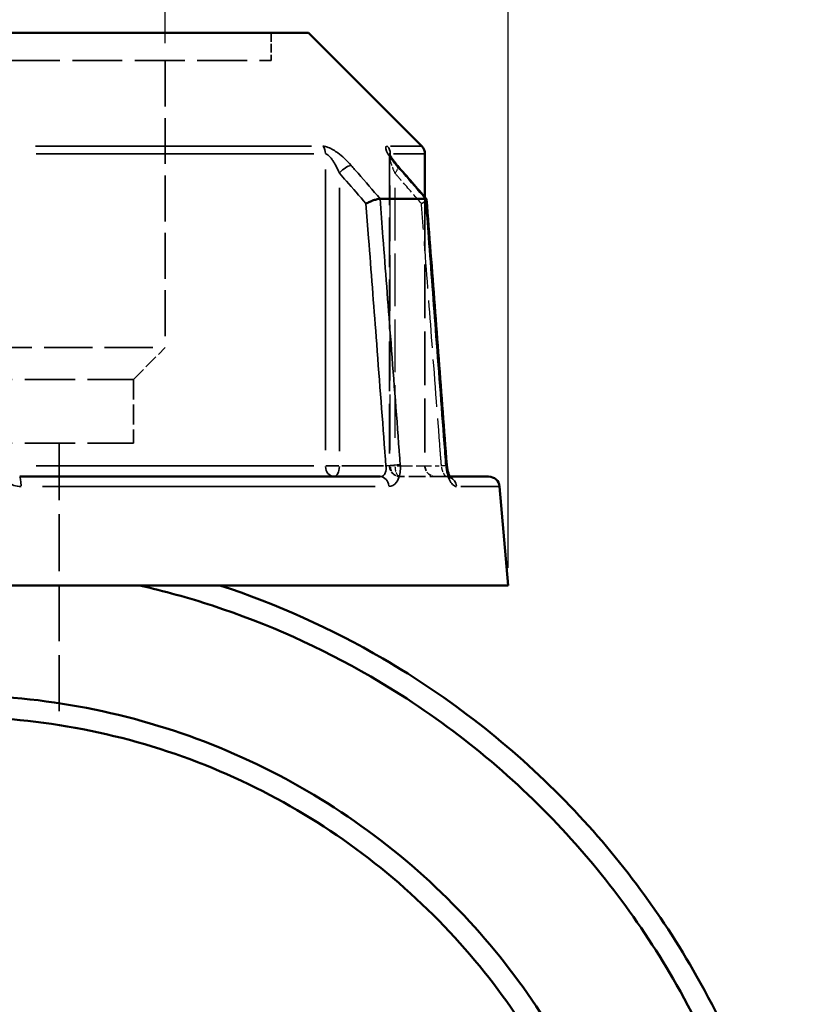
# Model space of a CAD drawing. Header units: millimetres. Extents: x 0 to 898, y 0 to 850.
# Tile 6 of 12: x 421 to 493, y 354 to 444. Entities that reach past the tile are written whole.
import ezdxf

# ---------------------------------------------------------------- set-up
doc = ezdxf.new("R2010")
doc.units = ezdxf.units.MM
doc.linetypes.add('DASHED', pattern=[0.2067, 0.1654, -0.0413])
for name, color, linetype, lineweight in [('Dimension (ANSI)', 7, 'Continuous', 25), ('Hidden (ANSI)', 7, 'DASHED', 35), ('Hidden Narrow (ANSI)', 7, 'DASHED', 25), ('Visible (ANSI)', 7, 'Continuous', 50), ('Visible Narrow (ANSI)', 7, 'Continuous', 35)]:
    doc.layers.add(name, color=color, linetype=linetype, lineweight=lineweight)
doc.styles.add('Note Text (ANSI)', font='tahoma.ttf')
doc.dimstyles.new('Default - mm (ANSI)', dxfattribs={"dimtxt": 3.048, "dimasz": 2.5, "dimexe": 3.175, "dimexo": 1.6002, "dimgap": 0.8, "dimtad": 0, "dimtoh": 1, "dimrnd": 1e-08, "dimzin": 4, "dimdsep": 46, "dimtxsty": 'Note Text (ANSI)', "dimcen": 0.09, "dimdle": 10, "dimclrd": 256, "dimclre": 256, "dimclrt": 256, "dimadec": 1, "dimazin": 1, "dimtfac": 1, "dimtofl": 0, "dimtmove": 0, "dimatfit": 3, "dimfxl": 1, "dimtolj": 1, "dimtzin": 4, "dimlwd": -1, "dimlwe": -1, "dimarcsym": 0})

# ---------------------------------------------------------------- blocks, each defined once
blk = doc.blocks.new('*D6')
at = {"layer": 'Defpoints', "color": 0, "transparency": 16777216}
for p in [(395.107, 482.234), (395.107, 440.516), (434.059, 440.516)]:
    blk.add_point(p, dxfattribs=at)
at = {"layer": 'Dimension (ANSI)', "transparency": 16777216}
for p, q in [((395.107, 442.116), (395.107, 485.409)), ((434.059, 442.116), (434.059, 485.409)), ((397.607, 482.234), (405.834, 482.234)), ((431.559, 482.234), (417.44, 482.234))]:
    blk.add_line(p, q, dxfattribs=at)
for points in [[(397.607, 482.65), (397.607, 481.817), (395.107, 482.234)], [(431.559, 482.65), (431.559, 481.817), (434.059, 482.234)]]:
    blk.add_solid(points, dxfattribs=at)
at = {"layer": 'Dimension (ANSI)', "transparency": 16777216, "insert": (406.634, 483.827), "char_height": 3.048, "attachment_point": 1, "style": 'Note Text (ANSI)'}
blk.add_mtext('\\A1;38.95', dxfattribs=at)
blk = doc.blocks.new('*D10')
at = {"layer": 'Defpoints', "color": 0, "transparency": 16777216}
for p in [(363.583, 486.27), (363.583, 392.27), (465.583, 392.27)]:
    blk.add_point(p, dxfattribs=at)
at = {"layer": 'Dimension (ANSI)', "transparency": 16777216}
for p, q in [((363.583, 393.87), (363.583, 489.445)), ((465.583, 393.87), (465.583, 489.445)), ((366.083, 486.27), (405.866, 486.27)), ((463.083, 486.27), (423.3, 486.27))]:
    blk.add_line(p, q, dxfattribs=at)
for points in [[(366.083, 486.687), (366.083, 485.853), (363.583, 486.27)], [(463.083, 486.687), (463.083, 485.853), (465.583, 486.27)]]:
    blk.add_solid(points, dxfattribs=at)
at = {"layer": 'Dimension (ANSI)', "transparency": 16777216, "insert": (406.666, 488.563), "char_height": 3.048, "attachment_point": 1, "style": 'Note Text (ANSI)'}
blk.add_mtext('\\A1;{\\fAIGDT|b0|i0;\\H3.0480;\\ln}\\fTahoma|b0|i0;\\H3.0480;102.00', dxfattribs=at)

msp = doc.modelspace()

# ---------------------------------------------------------------- linework, layer by layer
at = {"layer": 'Hidden (ANSI)', "ltscale": 4.836401}
msp.add_line((443.797, 443.055), (443.797, 440.516), dxfattribs=at)
at = {"layer": 'Hidden (ANSI)', "ltscale": 27.751116}
msp.add_line((385.369, 440.516), (443.797, 440.516), dxfattribs=at)
at = {"layer": 'Hidden (ANSI)', "ltscale": 25.534592}
msp.add_line((434.059, 440.516), (434.059, 414.126), dxfattribs=at)
at = {"layer": 'Hidden (ANSI)', "ltscale": 27.59708}
msp.add_line((454.676, 431.792), (454.676, 403.27), dxfattribs=at)
at = {"layer": 'Hidden (ANSI)', "ltscale": 29.855246}
msp.add_line((457.933, 427.954), (457.933, 403.27), dxfattribs=at)
at = {"layer": 'Hidden (ANSI)', "ltscale": 26.910172}
msp.add_line((395.107, 414.126), (434.059, 414.126), dxfattribs=at)
at = {"layer": 'Hidden (ANSI)', "ltscale": 7.869123}
msp.add_line((431.138, 411.204), (434.059, 414.126), dxfattribs=at)
at = {"layer": 'Hidden (ANSI)', "ltscale": 27.956678}
for p, q in [((398.029, 411.204), (431.138, 411.204)), ((398.029, 405.355), (431.138, 405.355))]:
    msp.add_line(p, q, dxfattribs=at)
at = {"layer": 'Hidden (ANSI)', "ltscale": 11.141137}
msp.add_line((431.138, 411.204), (431.138, 405.355), dxfattribs=at)
at = {"layer": 'Hidden (ANSI)', "ltscale": 31.652153}
msp.add_line((424.321, 405.355), (424.321, 392.27), dxfattribs=at)
at = {"layer": 'Hidden (ANSI)', "ltscale": 9.334328}
msp.add_line((459.921, 402.27), (455.676, 402.27), dxfattribs=at)
at = {"layer": 'Hidden (ANSI)', "ltscale": 1.47006}
msp.add_line((459.921, 402.27), (460.215, 402.27), dxfattribs=at)
at = {"layer": 'Hidden (ANSI)', "ltscale": 31.05537}
msp.add_line((424.321, 392.27), (424.321, 379.432), dxfattribs=at)
at = {"layer": 'Hidden (ANSI)', "ltscale": 2.991791}
for centre in [(455.676, 403.27), (458.933, 403.27)]:
    msp.add_arc(centre, 1, 180, 270, dxfattribs=at)
at = {"layer": 'Hidden (ANSI)', "ltscale": 8.217594}
msp.add_ellipse((-9496.318, -10968.012), major_axis=(-353.242, -16083.777), ratio=0.871305, start_param=2.377156, end_param=2.377424, dxfattribs=at)
at = {"layer": 'Hidden (ANSI)', "ltscale": 4.578617}
msp.add_open_spline([(454.676, 431.792), (454.676, 431.834), (454.673, 431.864), (454.666, 431.906), (454.663, 431.917), (454.66, 431.929), (454.66, 431.927), (454.667, 431.908), (454.676, 431.887), (454.709, 431.82), (454.738, 431.766), (454.824, 431.622), (454.886, 431.527), (455.03, 431.325), (455.112, 431.218), (455.273, 431.017), (455.35, 430.925), (455.431, 430.832)], degree=3, knots=[0.079099, 0.079099, 0.079099, 0.079099, 0.0947452, 0.0947452, 0.1107377, 0.1107377, 0.1298416, 0.1298416, 0.1559652, 0.1559652, 0.1953205, 0.1953205, 0.2485839, 0.2485839, 0.3018473, 0.3018473, 0.345416, 0.345416, 0.345416, 0.345416], dxfattribs=at)
at = {"layer": 'Hidden (ANSI)', "ltscale": 0.735502}
msp.add_open_spline([(454.661, 431.926), (454.661, 431.926), (454.663, 431.92), (454.67, 431.886), (454.674, 431.862), (454.676, 431.814), (454.676, 431.803), (454.676, 431.792)], degree=3, knots=[0.22711666, 0.22711666, 0.22711666, 0.22711666, 0.24544118, 0.24544118, 0.26213437, 0.26213437, 0.26631814, 0.26631814, 0.26631814, 0.26631814], dxfattribs=at)
at = {"layer": 'Hidden (ANSI)', "ltscale": 2.089216}
msp.add_open_spline([(457.616, 427.37), (457.618, 427.371), (457.619, 427.371), (457.722, 427.427), (457.813, 427.482), (457.959, 427.586), (458.015, 427.633), (458.077, 427.708), (458.091, 427.738), (458.089, 427.761)], degree=3, knots=[-0.1536922, -0.1536922, -0.1536922, -0.1536922, -0.1532171, -0.1532171, -0.1140826, -0.1140826, -0.0754579, -0.0754579, -0.0439177, -0.0439177, -0.0439177, -0.0439177], dxfattribs=at)
at = {"layer": 'Hidden (ANSI)', "ltscale": 2.63652}
msp.add_open_spline([(460.215, 402.27), (460.234, 402.233), (460.252, 402.204), (460.283, 402.158), (460.294, 402.145), (460.294, 402.146), (460.285, 402.156), (460.238, 402.189), (460.2, 402.211), (460.086, 402.253), (460.007, 402.27), (459.921, 402.27)], degree=3, knots=[0.1643631, 0.1643631, 0.1643631, 0.1643631, 0.1934363, 0.1934363, 0.2277272, 0.2277272, 0.25683, 0.25683, 0.2851617, 0.2851617, 0.314811, 0.314811, 0.314811, 0.314811], dxfattribs=at)
at = {"layer": 'Hidden (ANSI)', "ltscale": 1.700917}
msp.add_open_spline([(459.921, 402.27), (460.024, 402.27), (460.116, 402.245), (460.23, 402.196), (460.262, 402.173), (460.29, 402.151), (460.294, 402.146), (460.294, 402.146)], degree=3, knots=[0, 0, 0, 0, 0.03548795, 0.03548795, 0.06659065, 0.06659065, 0.08751627, 0.08751627, 0.08751627, 0.08751627], dxfattribs=at)
at = {"layer": 'Hidden Narrow (ANSI)', "ltscale": 30.997602}
msp.add_line((454.75, 404.694), (454.75, 430.323), dxfattribs=at)
at = {"layer": 'Hidden Narrow (ANSI)', "ltscale": 29.287767}
msp.add_line((455.176, 428.83), (455.176, 404.615), dxfattribs=at)
at = {"layer": 'Hidden Narrow (ANSI)', "ltscale": 1.795034}
msp.add_line((455.132, 403.27), (454.678, 403.27), dxfattribs=at)
at = {"layer": 'Hidden Narrow (ANSI)', "ltscale": 8.457208}
msp.add_line((455.39, 403.27), (459.235, 403.27), dxfattribs=at)
at = {"layer": 'Hidden Narrow (ANSI)', "ltscale": 2.029475}
msp.add_ellipse((454.676, 430.176), major_axis=(0.755, 0.656), ratio=0.354319, start_param=5.158424, end_param=6.223987, dxfattribs=at)
at = {"layer": 'Hidden Narrow (ANSI)', "ltscale": 2.692601}
for ratio in [0.926566, 0.5]:
    msp.add_ellipse((455.676, 403.27), major_axis=(0, -1), ratio=ratio, start_param=4.790929, end_param=6.204645, dxfattribs=at)
at = {"layer": 'Hidden Narrow (ANSI)', "ltscale": 1.797881}
msp.add_ellipse((458.949, 403.27), major_axis=(0.997, 0.076), ratio=0.04373, start_param=5.28677, end_param=6.230742, dxfattribs=at)
at = {"layer": 'Hidden Narrow (ANSI)', "ltscale": 0.633677}
msp.add_ellipse((459.921, 401.27), major_axis=(0, 1), ratio=0.921327, start_param=5.931955, end_param=6.2647, dxfattribs=at)
at = {"layer": 'Hidden Narrow (ANSI)', "ltscale": 3.592147}
msp.add_open_spline([(455.176, 430.176), (455.056, 430.452), (454.949, 430.726), (454.743, 431.339), (454.661, 431.673), (454.68, 431.852), (454.682, 431.863), (454.684, 431.872)], degree=3, knots=[0, 0, 0, 0, 0.1173418, 0.1173418, 0.2810905, 0.2810905, 0.2916805, 0.2916805, 0.2916805, 0.2916805], dxfattribs=at)
at = {"layer": 'Hidden Narrow (ANSI)', "ltscale": 6.816193}
msp.add_open_spline([(457.616, 427.37), (457.014, 428.063), (456.411, 428.756), (455.809, 429.449), (455.598, 429.691), (455.387, 429.933), (455.176, 430.176)], degree=3, knots=[2.566389, 2.566389, 2.566389, 2.566389, 2.8609606, 2.8609606, 2.8609606, 2.9640197, 2.9640197, 2.9640197, 2.9640197], dxfattribs=at)
at = {"layer": 'Hidden Narrow (ANSI)', "ltscale": 26.334352}
msp.add_open_spline([(459.449, 403.27), (459.416, 403.708), (459.382, 404.145), (459.083, 408.09), (458.816, 411.598), (458.549, 415.105), (458.319, 418.133), (458.089, 421.161), (457.778, 425.249), (457.697, 426.309), (457.616, 427.37)], degree=3, knots=[1.204615, 1.204615, 1.204615, 1.204615, 1.33639, 1.33639, 2.392672, 2.392672, 2.392672, 3.304525, 3.304525, 3.623865, 3.623865, 3.623865, 3.623865], dxfattribs=at)
at = {"layer": 'Hidden Narrow (ANSI)', "ltscale": 2.712193}
msp.add_open_spline([(459.921, 402.27), (459.898, 402.27), (459.873, 402.28), (459.804, 402.33), (459.757, 402.386), (459.652, 402.562), (459.594, 402.697), (459.504, 402.981), (459.471, 403.126), (459.449, 403.27)], degree=3, knots=[0, 0, 0, 0, 0.0486765, 0.0486765, 0.1265588, 0.1265588, 0.2278058, 0.2278058, 0.314814, 0.314814, 0.314814, 0.314814], dxfattribs=at)
at = {"layer": 'Visible (ANSI)'}
for p, q in [((381.929, 443.055), (447.238, 443.055)), ((447.238, 443.055), (457.64, 432.652)), ((457.933, 431.945), (457.933, 427.954)), ((453.819, 427.82), (457.981, 427.82)), ((420.683, 402.27), (453.821, 402.27)), ((460.215, 402.27), (463.792, 402.27)), ((464.788, 401.357), (465.583, 392.27)), ((363.583, 392.27), (465.583, 392.27))]:
    msp.add_line(p, q, dxfattribs=at)
for centre, start, end in [((456.933, 431.945), 0, 45), ((463.792, 401.27), 5, 90)]:
    msp.add_arc(centre, 1, start, end, dxfattribs=at)
msp.add_ellipse((-9364.697, -10816.664), major_axis=(350.165, 15870.177), ratio=0.871329, start_param=5.518835, end_param=5.519107, dxfattribs=at)
for points, knots in [([(455.431, 430.832), (455.332, 430.946), (455.239, 431.058), (455.067, 431.276), (454.988, 431.382), (454.852, 431.579), (454.793, 431.671), (454.727, 431.787), (454.708, 431.822), (454.683, 431.873), (454.675, 431.892), (454.665, 431.915), (454.662, 431.922), (454.661, 431.926), (454.661, 431.926), (454.661, 431.926)], [0, 0, 0, 0, 0.0532636, 0.0532636, 0.1065273, 0.1065273, 0.1597909, 0.1597909, 0.1864227, 0.1864227, 0.2069394, 0.2069394, 0.2220218, 0.2220218, 0.2271167, 0.2271167, 0.2271167, 0.2271167]), ([(453.805, 427.819), (453.734, 427.814), (453.647, 427.799), (453.445, 427.75), (453.331, 427.716), (453.094, 427.633), (452.973, 427.586), (452.737, 427.482), (452.623, 427.427), (452.519, 427.371), (452.518, 427.371), (452.516, 427.37)], [-0.1535746, -0.1535746, -0.1535746, -0.1535746, -0.11653, -0.11653, -0.0779407, -0.0779407, -0.0392258, -0.0392258, 0, 0, 0.0004762, 0.0004762, 0.0004762, 0.0004762]), ([(458.089, 427.761), (458.089, 427.766), (458.088, 427.771), (458.076, 427.799), (458.044, 427.814), (457.992, 427.819)], [-0.04391773, -0.04391773, -0.04391773, -0.04391773, -0.03695834, -0.03695834, 0, 0, 0, 0]), ([(459.946, 403.346), (459.822, 404.974), (459.699, 406.601), (459.451, 409.857), (459.327, 411.484), (459.08, 414.739), (458.956, 416.367), (458.708, 419.622), (458.585, 421.25), (458.337, 424.505), (458.213, 426.133), (458.089, 427.761)], [1.204615, 1.204615, 1.204615, 1.204615, 1.694791, 1.694791, 2.184966, 2.184966, 2.675142, 2.675142, 3.165317, 3.165317, 3.655493, 3.655493, 3.655493, 3.655493]), ([(459.946, 403.346), (459.957, 403.209), (459.975, 403.071), (460.024, 402.811), (460.055, 402.69), (460.121, 402.481), (460.156, 402.393), (460.198, 402.303), (460.207, 402.286), (460.215, 402.27)], [0, 0, 0, 0, 0.0524687, 0.0524687, 0.1038572, 0.1038572, 0.1517375, 0.1517375, 0.1643631, 0.1643631, 0.1643631, 0.1643631]), ([(460.294, 402.146), (460.294, 402.146), (460.294, 402.146), (460.289, 402.152), (460.277, 402.167), (460.243, 402.218), (460.221, 402.257), (460.168, 402.365), (460.138, 402.437), (460.078, 402.611), (460.048, 402.717), (459.995, 402.952), (459.973, 403.082), (459.954, 403.258), (459.949, 403.302), (459.946, 403.346)], [0.0875163, 0.0875163, 0.0875163, 0.0875163, 0.0946431, 0.0946431, 0.1246226, 0.1246226, 0.1595063, 0.1595063, 0.2006208, 0.2006208, 0.2474292, 0.2474292, 0.2980865, 0.2980865, 0.314814, 0.314814, 0.314814, 0.314814]), ([(427.759, 240.309), (435.344, 241.6), (442.738, 244.015), (457.567, 251.412), (464.831, 256.734), (477.846, 270.189), (483.343, 278.562), (490.134, 294.963), (492.048, 302.728), (492.763, 310.607), (493.12, 314.546), (493.179, 318.513), (492.698, 326.413), (492.158, 330.346), (490.492, 338.087), (489.365, 341.895), (486.549, 349.3), (484.86, 352.897), (479.592, 362.21), (475.515, 367.646), (465.858, 377.558), (460.21, 381.967), (449.334, 388.298), (444.305, 390.558), (439.095, 392.27)], [0.169191, 0.169191, 0.169191, 0.169191, 0.464184, 0.464184, 0.804362, 0.804362, 1.181186, 1.181186, 1.483598, 1.483598, 1.483598, 1.634804, 1.634804, 1.78601, 1.78601, 1.937216, 1.937216, 2.088421, 2.088421, 2.345471, 2.345471, 2.616108, 2.616108, 2.825047, 2.825047, 2.825047, 2.825047]), ([(431.705, 392.27), (433.961, 391.752), (436.193, 391.132), (438.392, 390.411), (443.454, 388.753), (448.343, 386.564), (458.922, 380.43), (464.42, 376.155), (473.834, 366.538), (477.814, 361.26), (482.966, 352.211), (484.621, 348.715), (487.385, 341.513), (488.494, 337.807), (490.141, 330.271), (490.68, 326.44), (491.173, 318.741), (491.128, 314.873), (490.792, 311.03), (490.121, 303.345), (488.278, 295.763), (481.697, 279.735), (476.353, 271.543), (463.67, 258.37), (456.582, 253.156), (442.197, 245.954), (435.084, 243.606), (427.783, 242.327)], [-2.915813, -2.915813, -2.915813, -2.915813, -2.825047, -2.825047, -2.825047, -2.616108, -2.616108, -2.345471, -2.345471, -2.088421, -2.088421, -1.937216, -1.937216, -1.78601, -1.78601, -1.634804, -1.634804, -1.483598, -1.483598, -1.483598, -1.181186, -1.181186, -0.804362, -0.804362, -0.464184, -0.464184, -0.173453, -0.173453, -0.173453, -0.173453]), ([(427.783, 254.576), (431.703, 255.395), (435.547, 256.581), (444.856, 260.432), (450.134, 263.549), (457.661, 269.569), (460.263, 272.03), (465.025, 277.349), (467.184, 280.206), (471.115, 286.418), (472.855, 289.792), (475.718, 296.793), (476.84, 300.42), (479.005, 310.467), (479.406, 317.025), (478.822, 323.495), (478.237, 329.965), (476.668, 336.345), (471.292, 349.335), (467.159, 355.807), (456.684, 367.182), (450.253, 371.999), (435.978, 379.054), (428.119, 381.251), (418.283, 382.099), (416.433, 382.179), (414.583, 382.179)], [-2.935536, -2.935536, -2.935536, -2.935536, -2.749299, -2.749299, -2.467029, -2.467029, -2.300988, -2.300988, -2.134947, -2.134947, -1.958979, -1.958979, -1.78301, -1.78301, -1.48071, -1.48071, -1.48071, -1.178409, -1.178409, -0.826568, -0.826568, -0.459055, -0.459055, -0.086026, -0.086026, 0, 0, 0, 0]), ([(414.583, 380.195), (416.383, 380.195), (418.182, 380.117), (427.749, 379.289), (435.392, 377.143), (449.261, 370.257), (455.502, 365.558), (465.648, 354.473), (469.641, 348.171), (474.813, 335.54), (476.311, 329.343), (476.852, 323.066), (477.393, 316.789), (476.978, 310.434), (474.843, 300.711), (473.742, 297.204), (470.945, 290.438), (469.25, 287.179), (465.427, 281.184), (463.331, 278.429), (458.713, 273.302), (456.192, 270.931), (448.906, 265.135), (443.804, 262.137), (434.947, 258.489), (431.381, 257.38), (427.745, 256.597)], [0, 0, 0, 0, 0.086026, 0.086026, 0.459055, 0.459055, 0.826568, 0.826568, 1.178409, 1.178409, 1.48071, 1.48071, 1.48071, 1.78301, 1.78301, 1.958979, 1.958979, 2.134947, 2.134947, 2.300988, 2.300988, 2.467029, 2.467029, 2.749299, 2.749299, 2.928552, 2.928552, 2.928552, 2.928552])]:
    msp.add_open_spline(points, degree=3, knots=knots, dxfattribs=at)
for points in [[(453.805, 427.819), (453.81, 427.819), (453.814, 427.82), (453.819, 427.82)], [(457.981, 427.82), (457.984, 427.82), (457.988, 427.819), (457.992, 427.819)]]:
    msp.add_open_spline(points, degree=3, dxfattribs=at)
at = {"layer": 'Visible Narrow (ANSI)'}
for p, q in [((422.145, 432.652), (447.511, 432.652)), ((447.735, 431.945), (422.197, 431.945)), ((454.75, 431.756), (454.75, 431.935)), ((454.783, 432.652), (457.632, 432.652)), ((457.925, 431.945), (455.057, 431.945)), ((448.787, 430.511), (448.787, 404.704)), ((450.076, 404.615), (450.076, 428.83)), ((422.197, 403.27), (447.735, 403.27)), ((450.013, 403.27), (448.833, 403.27)), ((454.135, 403.27), (450.29, 403.27)), ((453.373, 401.357), (422.791, 401.357)), ((464.778, 401.357), (461.219, 401.357))]:
    msp.add_line(p, q, dxfattribs=at)
for centre, major_axis, ratio, start_param, end_param in [((447.998, 431.945), (0, 1), 0.789023, 4.751659, 5.458517), ((453.823, 431.945), (0, -1), 0.926566, 1.610066, 2.316925), ((450.576, 430.176), (-0.755, -0.656), 0.354319, 3.66944, 5.023974), ((454.676, 430.176), (0.755, 0.656), 0.354319, 0.016054, 0.305024), ((449.576, 403.27), (0, -1), 0.789023, 4.790929, 6.204645), ((449.576, 403.27), (0, -1), 0.5, 0.07854, 1.492257), ((454.849, 403.27), (0.997, 0.076), 0.04373, 0.679702, 2.018364), ((458.949, 403.27), (0.997, 0.076), 0.04373, 0.021927, 0.416616), ((420.683, 401.27), (0, 1), 0.123962, 4.873832, 6.209009), ((453.821, 401.27), (0, 1), 0.797365, 4.873832, 6.209009), ((459.921, 401.27), (0, 1), 0.921327, 4.855346, 5.857779)]:
    msp.add_ellipse(centre, major_axis=major_axis, ratio=ratio, start_param=start_param, end_param=end_param, dxfattribs=at)
for points, knots in [([(451.153, 430.883), (450.961, 431.104), (450.748, 431.324), (450.331, 431.706), (450.133, 431.873), (449.788, 432.127), (449.646, 432.223), (449.35, 432.4), (449.195, 432.48), (448.935, 432.584), (448.828, 432.617), (448.668, 432.646), (448.61, 432.652), (448.556, 432.652)], [-0.345416, -0.345416, -0.345416, -0.345416, -0.2514166, -0.2514166, -0.1744529, -0.1744529, -0.1228891, -0.1228891, -0.0672144, -0.0672144, -0.0258517, -0.0258517, 0, 0, 0, 0]), ([(448.787, 431.945), (448.814, 431.945), (448.843, 431.939), (448.921, 431.909), (448.974, 431.877), (449.102, 431.773), (449.179, 431.693), (449.326, 431.516), (449.397, 431.42), (449.568, 431.165), (449.667, 430.999), (449.874, 430.616), (449.98, 430.397), (450.076, 430.176)], [0, 0, 0, 0, 0.0258517, 0.0258517, 0.0672144, 0.0672144, 0.1228891, 0.1228891, 0.1744529, 0.1744529, 0.2514166, 0.2514166, 0.345416, 0.345416, 0.345416, 0.345416]), ([(454.478, 432.652), (454.396, 432.652), (454.348, 432.615), (454.293, 432.38), (454.455, 432.046), (454.865, 431.433), (455.079, 431.159), (455.319, 430.883)], [-0.3454168, -0.3454168, -0.3454168, -0.3454168, -0.2810905, -0.2810905, -0.1173418, -0.1173418, 0, 0, 0, 0]), ([(453.819, 427.82), (453.142, 428.598), (452.464, 429.377), (451.787, 430.155), (451.575, 430.398), (451.364, 430.64), (451.153, 430.883)], [-2.4031823, -2.4031823, -2.4031823, -2.4031823, -2.0721772, -2.0721772, -2.0721772, -1.969085, -1.969085, -1.969085, -1.969085]), ([(455.319, 430.883), (455.53, 430.64), (455.74, 430.398), (455.951, 430.156), (456.628, 429.377), (457.304, 428.598), (457.981, 427.82)], [-2.9640197, -2.9640197, -2.9640197, -2.9640197, -2.8609606, -2.8609606, -2.8609606, -2.5299224, -2.5299224, -2.5299224, -2.5299224]), ([(450.076, 430.176), (450.287, 429.933), (450.498, 429.691), (450.709, 429.448), (451.312, 428.756), (451.914, 428.063), (452.516, 427.37)], [1.969085, 1.969085, 1.969085, 1.969085, 2.0721772, 2.0721772, 2.0721772, 2.3667157, 2.3667157, 2.3667157, 2.3667157]), ([(452.516, 427.37), (452.597, 426.309), (452.678, 425.249), (452.989, 421.161), (453.219, 418.133), (453.449, 415.105), (453.716, 411.598), (453.983, 408.09), (454.282, 404.145), (454.316, 403.708), (454.349, 403.27)], [0.592513, 0.592513, 0.592513, 0.592513, 0.911853, 0.911853, 1.823705, 1.823705, 1.823705, 2.879987, 2.879987, 3.011762, 3.011762, 3.011762, 3.011762]), ([(455.667, 403.357), (455.634, 403.795), (455.6, 404.232), (455.3, 408.177), (455.033, 411.685), (454.766, 415.192), (454.536, 418.22), (454.305, 421.248), (453.985, 425.457), (453.895, 426.638), (453.805, 427.819)], [-3.011762, -3.011762, -3.011762, -3.011762, -2.879987, -2.879987, -1.823705, -1.823705, -1.823705, -0.911853, -0.911853, -0.556165, -0.556165, -0.556165, -0.556165]), ([(457.992, 427.819), (458.082, 426.638), (458.171, 425.457), (458.491, 421.248), (458.721, 418.22), (458.951, 415.192), (459.218, 411.685), (459.484, 408.177), (459.784, 404.232), (459.817, 403.795), (459.85, 403.357)], [-3.660212, -3.660212, -3.660212, -3.660212, -3.304525, -3.304525, -2.392672, -2.392672, -2.392672, -1.33639, -1.33639, -1.204615, -1.204615, -1.204615, -1.204615]), ([(418.767, 403.357), (418.766, 402.886), (418.943, 402.416), (419.492, 401.787), (419.802, 401.581), (420.357, 401.394), (420.582, 401.357), (420.807, 401.357)], [-0.3148129, -0.3148129, -0.3148129, -0.3148129, -0.1729885, -0.1729885, -0.066534, -0.066534, 0, 0, 0, 0]), ([(454.349, 403.27), (454.359, 403.204), (454.365, 403.138), (454.369, 402.969), (454.36, 402.868), (454.313, 402.656), (454.267, 402.55), (454.109, 402.34), (453.973, 402.27), (453.821, 402.27)], [0, 0, 0, 0, 0.0398626, 0.0398626, 0.1036426, 0.1036426, 0.1865568, 0.1865568, 0.3148109, 0.3148109, 0.3148109, 0.3148109]), ([(454.615, 401.357), (454.878, 401.357), (455.126, 401.497), (455.432, 401.917), (455.527, 402.128), (455.637, 402.553), (455.665, 402.754), (455.68, 403.092), (455.677, 403.225), (455.667, 403.357)], [-0.3148109, -0.3148109, -0.3148109, -0.3148109, -0.1865568, -0.1865568, -0.1036426, -0.1036426, -0.0398626, -0.0398626, 0, 0, 0, 0]), ([(459.85, 403.357), (459.872, 403.068), (459.922, 402.779), (460.079, 402.21), (460.195, 401.941), (460.425, 401.589), (460.533, 401.477), (460.707, 401.377), (460.774, 401.357), (460.838, 401.357)], [-0.314814, -0.314814, -0.314814, -0.314814, -0.2278058, -0.2278058, -0.1265588, -0.1265588, -0.0486765, -0.0486765, 0, 0, 0, 0])]:
    msp.add_open_spline(points, degree=3, knots=knots, dxfattribs=at)
msp.add_open_spline([(454.684, 431.872), (454.694, 431.919), (454.716, 431.945), (454.75, 431.945)], degree=3, dxfattribs=at)

# ---------------------------------------------------------------- dimensions: what is measured, and where the dimension line sits
at = {"layer": 'Dimension (ANSI)'}
dim = msp.add_linear_dim(base=(363.583, 486.27), p1=(465.583, 392.27), p2=(363.583, 392.27), angle=180, text='{\\fAIGDT|b0|i0;\\H3.0480;\\ln}\\fTahoma|b0|i0;\\H3.0480;<>', dimstyle='Default - mm (ANSI)', override={"dimgap": 0.8, "dimtoh": 0, "dimdec": 2, "dimtol": 0, "dimlim": 0, "dimtp": 0, "dimtm": 0, "dimtdec": 2, "dimatfit": 1}, dxfattribs=at)
dim.commit()
dim.dimension.update_dxf_attribs({"geometry": '*D10', "text_midpoint": (414.583, 486.27), "dimtype": 160})
dim = msp.add_linear_dim(base=(395.107, 482.234), p1=(434.059, 440.516), p2=(395.107, 440.516), angle=180, dimstyle='Default - mm (ANSI)', override={"dimgap": 0.8, "dimtoh": 0, "dimdec": 2, "dimtol": 0, "dimlim": 0, "dimtp": 0, "dimtm": 0, "dimtdec": 2, "dimatfit": 1}, dxfattribs=at)
dim.commit()
dim.dimension.update_dxf_attribs({"geometry": '*D6', "text_midpoint": (411.637, 482.234), "dimtype": 160})

doc.saveas('drawing.dxf')
